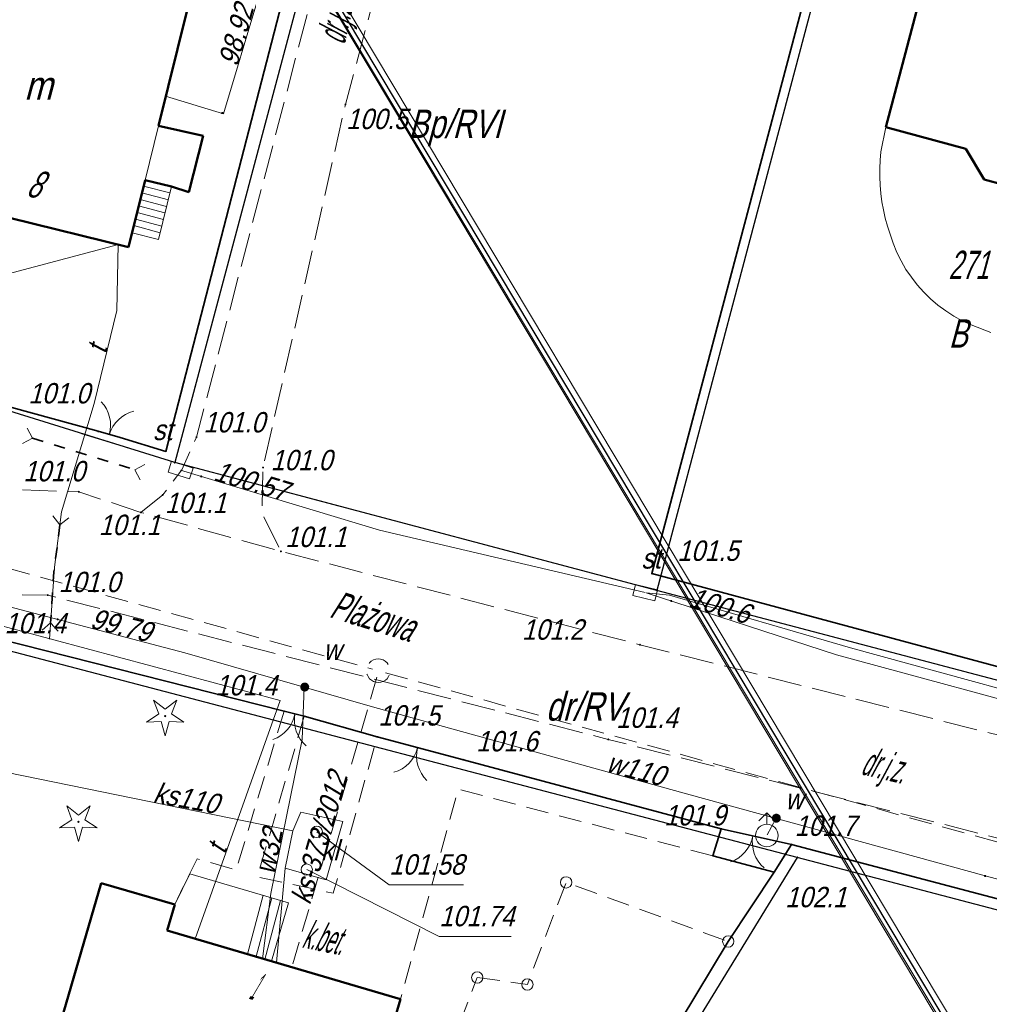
# Model space of a CAD drawing. Extents: x 6530721 to 6531385, y 5978377 to 5979143.
# Tile 21 of 146: x 6530794 to 6530837, y 5978806 to 5978850. Entities that reach past the tile are written whole.
import ezdxf
from ezdxf.enums import TextEntityAlignment as Align

# ---------------------------------------------------------------- set-up
doc = ezdxf.new("R2010")
doc.units = 0
for name, pattern in [('AB_rokocin 2014-08-13 AC2004$0$1.0_0.5', [1.5, 1, -0.5]), ('AB_rokocin 2014-08-13 AC2004$0$1.5_0.5', [2, 1.5, -0.5]), ('AB_rokocin 2014-08-13 AC2004$0$ib05_500', [1, 0.5, -0.5]), ('AB_rokocin 2014-08-13 AC2004$0$l217_500', [2, 1.5, -0.5]), ('AB_rokocin 2014-08-13 AC2004$0$l219_500', [0]), ('AB_rokocin 2014-08-13 AC2004$0$mz1.0_0.5', [1.5, 1, -0.5])]:
    doc.linetypes.add(name, pattern=pattern)
for name, color, linetype, lineweight in [('AB-wymiarowa', 7, 'Continuous', 30), ('AB_rokocin 2014-08-13 AC2004$0$!arkusz4', 7, 'Continuous', 18), ('AB_rokocin 2014-08-13 AC2004$0$203-Punkt załamania granicy działki nie stabilizowany', 7, 'Continuous', 18), ('AB_rokocin 2014-08-13 AC2004$0$209-Opis konturu klasyfikacyjnego', 7, 'Continuous', 18), ('AB_rokocin 2014-08-13 AC2004$0$211-Nr działki', 7, 'Continuous', 18), ('AB_rokocin 2014-08-13 AC2004$0$217-Granica konturu klasyfikcyjnego', 7, 'Continuous', 18), ('AB_rokocin 2014-08-13 AC2004$0$219-Linia granicy', 7, 'Continuous', 18), ('AB_rokocin 2014-08-13 AC2004$0$238-Punkt adresowy budynku', 7, 'Continuous', 18), ('AB_rokocin 2014-08-13 AC2004$0$312-Budynek', 7, 'Continuous', 18), ('AB_rokocin 2014-08-13 AC2004$0$312-Numer ewidencyjny budynku-Atr124', 7, 'Continuous', 18), ('AB_rokocin 2014-08-13 AC2004$0$320-część budynku wyodrębniona ze względu na liczbę kondygnacji naziemnych (powierzchnia)', 7, 'Continuous', 18), ('AB_rokocin 2014-08-13 AC2004$0$346-Wiata obrys', 7, 'Continuous', 18), ('AB_rokocin 2014-08-13 AC2004$0$346-Wiata słupy symb.', 7, 'Continuous', 18), ('AB_rokocin 2014-08-13 AC2004$0$352-schody (powierzchnia)', 7, 'Continuous', 18), ('AB_rokocin 2014-08-13 AC2004$0$432-Jezdnia', 7, 'Continuous', 18), ('AB_rokocin 2014-08-13 AC2004$0$433-Chodnik', 7, 'Continuous', 18), ('AB_rokocin 2014-08-13 AC2004$0$621-Punkt rzędnej przewodu-SWPOD', 7, 'Continuous', 18), ('AB_rokocin 2014-08-13 AC2004$0$621-Punkt rzędnej przewodu-SWPOD-Atr2', 7, 'Continuous', 18), ('AB_rokocin 2014-08-13 AC2004$0$625-Punkt rzędnej przewodu-SEPOD', 7, 'Continuous', 18), ('AB_rokocin 2014-08-13 AC2004$0$625-Punkt rzędnej przewodu-SEPOD-Atr2', 7, 'Continuous', 18), ('AB_rokocin 2014-08-13 AC2004$0$685-Osadnik kanal. lokalnej szambo - obrys-SK', 7, 'Continuous', 18), ('AB_rokocin 2014-08-13 AC2004$0$685-Osadnik kanal. lokalnej szambo - obrys-SK-Atr17', 7, 'Continuous', 18), ('AB_rokocin 2014-08-13 AC2004$0$905-Brama w ogrodzeniu', 7, 'Continuous', 18), ('AB_rokocin 2014-08-13 AC2004$0$994-Nazwa ulicy', 7, 'Continuous', 18), ('AB_rokocin 2014-08-13 AC2004$0$chodnik (powierzchnia)', 7, 'Continuous', 18), ('AB_rokocin 2014-08-13 AC2004$0$drzewo iglaste (punkt)', 7, 'Continuous', 18), ('AB_rokocin 2014-08-13 AC2004$0$hydrant (punkt)-SW', 7, 'Continuous', 18), ('AB_rokocin 2014-08-13 AC2004$0$jezdnia (powierzchnia)', 7, 'Continuous', 18), ('AB_rokocin 2014-08-13 AC2004$0$ogrodzenie trwałe (linia)', 7, 'Continuous', 18), ('AB_rokocin 2014-08-13 AC2004$0$przepust (linia)', 7, 'Continuous', 18), ('AB_rokocin 2014-08-13 AC2004$0$przepust (linia) - symbol', 7, 'Continuous', 18), ('AB_rokocin 2014-08-13 AC2004$0$przewód elektroenergetyczny (linia)-SEPOD', 7, 'Continuous', 18), ('AB_rokocin 2014-08-13 AC2004$0$przewód kanalizacyjny (linia)-SK', 7, 'Continuous', 18), ('AB_rokocin 2014-08-13 AC2004$0$przewód kanalizacyjny (linia)-SK-Atr1', 7, 'Continuous', 18), ('AB_rokocin 2014-08-13 AC2004$0$przewód kanalizacyjny - projektowany (linia)-SK', 7, 'Continuous', 18), ('AB_rokocin 2014-08-13 AC2004$0$przewód kanalizacyjny - projektowany (linia)-SK-Atr1', 7, 'Continuous', 18), ('AB_rokocin 2014-08-13 AC2004$0$przewód telekomunikacyjny (linia)-STPOD', 7, 'Continuous', 18), ('AB_rokocin 2014-08-13 AC2004$0$przewód telekomunikacyjny (linia)-STPOD-Atr1', 7, 'Continuous', 18), ('AB_rokocin 2014-08-13 AC2004$0$przewód wodociągowy (linia)-SW', 7, 'Continuous', 18), ('AB_rokocin 2014-08-13 AC2004$0$przewód wodociągowy (linia)-SW-Atr1', 7, 'Continuous', 18), ('AB_rokocin 2014-08-13 AC2004$0$punkt wysokościowy naturalny', 7, 'Continuous', 18), ('AB_rokocin 2014-08-13 AC2004$0$punkt wysokościowy naturalny-Atr2', 7, 'Continuous', 18), ('AB_rokocin 2014-08-13 AC2004$0$szafa sterownicza (punkt)-SE', 7, 'Continuous', 18), ('AB_rokocin 2014-08-13 AC2004$0$szafa sterownicza (punkt)-SE-Atr17', 7, 'Continuous', 18), ('AB_rokocin 2014-08-13 AC2004$0$właz (punkt)-SK', 7, 'Continuous', 18), ('AB_rokocin 2014-08-13 AC2004$0$właz (punkt)-SK-Atr2', 7, 'Continuous', 18), ('AB_rokocin 2014-08-13 AC2004$0$zasuwa (punkt)-SW', 7, 'Continuous', 18), ('AB_rokocin 2014-08-13 AC2004$0$zasuwa (punkt)-SW-Atr17', 7, 'Continuous', 18)]:
    doc.layers.add(name, color=color, linetype=linetype, lineweight=lineweight)
doc.styles.add('AB_rokocin 2014-08-13 AC2004$0$Standard', font='txt')
doc.linetypes.add('AB_rokocin 2014-08-13 AC2004$0$902-500', pattern='A,3.75,0,[1,ksztalty.shx,S=0.5,R=0,X=0,Y=0],3.75', length=7.5)

# ---------------------------------------------------------------- blocks, each defined once
blk = doc.blocks.new('AB_rokocin 2014-08-13 AC2004$0$PW01')
at = {"linetype": 'Continuous', "lineweight": 13}
h = blk.add_hatch(color=0, dxfattribs=at)
edge = h.paths.add_edge_path()
edge.add_arc((0, 0), 0.045, 0, 360)
blk = doc.blocks.new('AB_rokocin 2014-08-13 AC2004$0$621')
at = {"linetype": 'Continuous', "lineweight": 0}
h = blk.add_hatch(color=0, dxfattribs=at)
edge = h.paths.add_edge_path()
edge.add_arc((0, 0), 0.05, 0, 360)
blk = doc.blocks.new('AB_rokocin 2014-08-13 AC2004$0$OP011')
at = {"linetype": 'Continuous', "lineweight": 13}
h = blk.add_hatch(color=0, dxfattribs=at)
edge = h.paths.add_edge_path()
edge.add_arc((0, 0), 0.05, 0, 360)
at = {"color": 0, "linetype": 'Continuous', "lineweight": 13}
for p, q in [((-0.283, 0.093), (-0.512, 0.706)), ((-0.512, 0.706), (0, 0.299)), ((0, 0.299), (0.512, 0.706)), ((0.512, 0.706), (0.283, 0.093)), ((-0.828, -0.268), (-0.283, 0.093)), ((0.283, 0.093), (0.828, -0.268)), ((-0.175, -0.24), (-0.828, -0.268)), ((0, -0.87), (-0.175, -0.24)), ((0.175, -0.24), (0, -0.87)), ((0.828, -0.268), (0.175, -0.24))]:
    blk.add_line(p, q, dxfattribs=at)
blk = doc.blocks.new('AB_rokocin 2014-08-13 AC2004$0$905')
at = {"color": 0, "linetype": 'Continuous', "lineweight": 0}
for centre, start, end in [((-1.5, 0), 0, 60), ((1.5, 0), 120, 180)]:
    blk.add_arc(centre, 1.5, start, end, dxfattribs=at)
blk = doc.blocks.new('AB_rokocin 2014-08-13 AC2004$0$US19')
at = {"color": 0, "linetype": 'Continuous', "lineweight": 13}
for p, q in [((-0.5, -0.25), (-0.5, 0.25)), ((-0.5, 0.25), (0.5, 0.25)), ((0.5, -0.25), (0.5, 0.25)), ((-0.5, -0.25), (0.5, -0.25))]:
    blk.add_line(p, q, dxfattribs=at)
blk = doc.blocks.new('AB_rokocin 2014-08-13 AC2004$0$US25')
at = {"linetype": 'Continuous', "lineweight": 0}
h = blk.add_hatch(color=0, dxfattribs=at)
edge = h.paths.add_edge_path()
edge.add_arc((0, 0), 0.2, 0, 360)
blk = doc.blocks.new('AB_rokocin 2014-08-13 AC2004$0$US22')
at = {"color": 0, "linetype": 'Continuous', "lineweight": 13}
blk.add_circle((0, 0), 0.25, dxfattribs=at)
blk = doc.blocks.new('AB_rokocin 2014-08-13 AC2004$0$311')
at = {"color": 0, "linetype": 'Continuous', "lineweight": 0}
blk.add_circle((0, 0), 0.25, dxfattribs=at)
blk = doc.blocks.new('AB_rokocin 2014-08-13 AC2004$0$US02')
at = {"color": 0, "linetype": 'Continuous', "lineweight": 13}
for p, q in [((0, 1), (-0.353, 0.647)), ((0, 0.5), (0, 1)), ((0, 1), (0.354, 0.647))]:
    blk.add_line(p, q, dxfattribs=at)
blk.add_circle((0, 0), 0.5, dxfattribs=at)
blk = doc.blocks.new('AB_rokocin 2014-08-13 AC2004$0$IB05')
at = {"color": 0, "linetype": 'Continuous', "lineweight": 13}
for q in [(0.354, 0.354), (0.354, -0.354)]:
    blk.add_line((0, 0), q, dxfattribs=at)
blk = doc.blocks.new('AB_rokocin 2014-08-13 AC2004$0$203')
at = {"linetype": 'Continuous', "lineweight": 0}
h = blk.add_hatch(color=0, dxfattribs=at)
edge = h.paths.add_edge_path()
edge.add_arc((0, 0), 0.045, 0, 360)
blk = doc.blocks.new('AB_rokocin 2014-08-13 AC2004')
at = {"layer": 'AB_rokocin 2014-08-13 AC2004$0$!arkusz4', "color": 7, "linetype": 'Continuous', "lineweight": 0}
blk.add_lwpolyline([(6531015.946, 5978502.881), (6530759.65, 5978931.7), (6530925.765, 5979030.983), (6531182.061, 5978602.165)], close=True, dxfattribs=at)
blk.add_lwpolyline([(6530759.65, 5978931.7), (6530925.765, 5979030.983), (6531182.061, 5978602.165), (6531016.032, 5978503.224), (6530759.65, 5978931.7)], dxfattribs=at)
blk.add_lwpolyline([(6530759.65, 5978931.7), (6530925.765, 5979030.983), (6531182.061, 5978602.165), (6531016.032, 5978503.224), (6530759.65, 5978931.7)], dxfattribs=at)
at = {"layer": 'AB_rokocin 2014-08-13 AC2004$0$!arkusz4', "color": 7, "linetype": 'Continuous', "lineweight": 30}
blk.add_lwpolyline([(6531016.032, 5978503.224), (6530759.993, 5978931.613), (6530925.679, 5979030.64), (6531181.745, 5978602.254)], close=True, dxfattribs=at)
at = {"layer": 'AB_rokocin 2014-08-13 AC2004$0$!arkusz4', "color": 7, "linetype": 'Continuous', "lineweight": 18}
blk.add_lwpolyline([(6531016.118, 5978503.567), (6530760.336, 5978931.527), (6530925.593, 5979030.297), (6531181.375, 5978602.338)], close=True, dxfattribs=at)
at = {"layer": 'AB_rokocin 2014-08-13 AC2004$0$217-Granica konturu klasyfikcyjnego', "color": 3, "linetype": 'AB_rokocin 2014-08-13 AC2004$0$l217_500', "lineweight": 18, "flags": 128}
for points in [[(6530801.28, 5978830.24), (6530812.13, 5978870.95)], [(6530801.28, 5978830.24), (6530812.13, 5978870.95)], [(6530822.57, 5978824.6), (6530833.34, 5978865.22)], [(6530822.57, 5978824.6), (6530833.34, 5978865.22)], [(6530780, 5978836.87), (6530801.28, 5978830.24)], [(6530780, 5978836.87), (6530801.28, 5978830.24)], [(6530801.28, 5978830.24), (6530822.57, 5978824.6)], [(6530801.28, 5978830.24), (6530822.57, 5978824.6)], [(6530822.57, 5978824.6), (6530843.87, 5978818.97)], [(6530822.57, 5978824.6), (6530843.87, 5978818.97)], [(6530793.64, 5978822.02), (6530828.76, 5978812.81)], [(6530793.64, 5978822.02), (6530828.76, 5978812.81)], [(6530820.48, 5978799.28), (6530828.76, 5978812.81)], [(6530820.48, 5978799.28), (6530828.76, 5978812.81)], [(6530828.76, 5978812.81), (6530868.43, 5978802.39)], [(6530828.76, 5978812.81), (6530868.43, 5978802.39)]]:
    blk.add_lwpolyline(points, dxfattribs=at)
at = {"layer": 'AB_rokocin 2014-08-13 AC2004$0$219-Linia granicy', "color": 92, "linetype": 'AB_rokocin 2014-08-13 AC2004$0$l219_500', "lineweight": 30, "flags": 128}
for points in [[(6530812.13, 5978870.95), (6530801.28, 5978830.24)], [(6530812.13, 5978870.95), (6530801.28, 5978830.24)], [(6530833.34, 5978865.22), (6530822.57, 5978824.6)], [(6530833.34, 5978865.22), (6530822.57, 5978824.6)], [(6530801.28, 5978830.24), (6530780, 5978836.87)], [(6530801.28, 5978830.24), (6530780, 5978836.87)], [(6530822.57, 5978824.6), (6530801.28, 5978830.24)], [(6530822.57, 5978824.6), (6530801.28, 5978830.24)], [(6530843.87, 5978818.97), (6530822.57, 5978824.6)], [(6530843.87, 5978818.97), (6530822.57, 5978824.6)], [(6530828.76, 5978812.81), (6530793.64, 5978822.02)], [(6530828.76, 5978812.81), (6530793.64, 5978822.02)], [(6530828.76, 5978812.81), (6530820.48, 5978799.28)], [(6530828.76, 5978812.81), (6530820.48, 5978799.28)], [(6530868.43, 5978802.39), (6530828.76, 5978812.81)], [(6530868.43, 5978802.39), (6530828.76, 5978812.81)]]:
    blk.add_lwpolyline(points, dxfattribs=at)
at = {"layer": 'AB_rokocin 2014-08-13 AC2004$0$312-Budynek', "color": 250, "linetype": 'Continuous', "lineweight": 50, "flags": 128}
for points in [[(6530832.67, 5978845.05), (6530837.05, 5978861.58)], [(6530801.83, 5978850.21), (6530800.56, 5978845.11)], [(6530800.56, 5978845.11), (6530802.54, 5978844.66)], [(6530836.2, 5978844.09), (6530832.67, 5978845.05)], [(6530802.54, 5978844.66), (6530801.9, 5978842.17)], [(6530837.02, 5978842.73), (6530836.2, 5978844.09)], [(6530799.97, 5978842.71), (6530799.24, 5978839.75)], [(6530801.14, 5978842.43), (6530799.97, 5978842.71)], [(6530840.49, 5978841.79), (6530837.02, 5978842.73)], [(6530799.24, 5978839.75), (6530788.72, 5978842.34)], [(6530801.9, 5978842.17), (6530801.14, 5978842.43)], [(6530794.95, 5978801.07), (6530798.04, 5978811.67)], [(6530798.04, 5978811.67), (6530801.28, 5978810.73)], [(6530801.28, 5978810.73), (6530800.95, 5978809.58)], [(6530800.95, 5978809.58), (6530811.25, 5978806.56)], [(6530811.25, 5978806.56), (6530808.81, 5978798.27)]]:
    blk.add_lwpolyline(points, dxfattribs=at)
at = {"layer": 'AB_rokocin 2014-08-13 AC2004$0$320-część budynku wyodrębniona ze względu na liczbę kondygnacji naziemnych (powierzchnia)', "color": 7, "linetype": 'Continuous', "lineweight": 18, "flags": 128}
blk.add_lwpolyline([(6530800.56, 5978845.11), (6530799.97, 5978842.71), (6530801.14, 5978842.43), (6530801.9, 5978842.17), (6530802.54, 5978844.66)], close=True, dxfattribs=at)
at = {"layer": 'AB_rokocin 2014-08-13 AC2004$0$346-Wiata obrys', "color": 7, "linetype": 'AB_rokocin 2014-08-13 AC2004$0$1.0_0.5', "lineweight": 18, "flags": 128}
blk.add_lwpolyline([(6530814.64, 5978807.51), (6530816.85, 5978807.2), (6530818.56, 5978811.71), (6530825.72, 5978809.1), (6530821.52, 5978802.14), (6530813.74, 5978805.17)], close=True, dxfattribs=at)
at = {"layer": 'AB_rokocin 2014-08-13 AC2004$0$352-schody (powierzchnia)', "color": 252, "linetype": 'Continuous', "lineweight": 18}
for p, q in [((6530832.46, 5978843.96), (6530832.67, 5978845.05)), ((6530832.46, 5978843.96), (6530832.43, 5978843.59)), ((6530832.43, 5978843.59), (6530832.41, 5978843.22)), ((6530832.41, 5978843.22), (6530832.41, 5978842.85)), ((6530799.4, 5978840.38), (6530799.97, 5978842.71)), ((6530799.97, 5978842.71), (6530801.14, 5978842.43)), ((6530832.41, 5978842.85), (6530832.42, 5978842.49)), ((6530801, 5978841.84), (6530799.83, 5978842.15)), ((6530801.06, 5978842.14), (6530799.91, 5978842.44)), ((6530801.14, 5978842.43), (6530800.56, 5978840.09)), ((6530801.14, 5978842.43), (6530801.08, 5978842.45)), ((6530832.42, 5978842.49), (6530832.46, 5978842.12)), ((6530800.92, 5978841.55), (6530799.76, 5978841.86)), ((6530832.46, 5978842.12), (6530832.5, 5978841.75)), ((6530832.5, 5978841.75), (6530832.57, 5978841.39)), ((6530800.78, 5978840.97), (6530799.62, 5978841.28)), ((6530800.85, 5978841.26), (6530799.69, 5978841.57)), ((6530832.57, 5978841.39), (6530832.65, 5978841.03)), ((6530800.71, 5978840.68), (6530799.55, 5978840.99)), ((6530832.65, 5978841.03), (6530832.75, 5978840.68)), ((6530800.64, 5978840.38), (6530799.47, 5978840.7)), ((6530832.75, 5978840.68), (6530832.86, 5978840.32)), ((6530800.56, 5978840.09), (6530799.4, 5978840.38)), ((6530832.86, 5978840.32), (6530833, 5978839.92)), ((6530833, 5978839.92), (6530833.16, 5978839.52)), ((6530833.16, 5978839.52), (6530833.35, 5978839.14)), ((6530833.35, 5978839.14), (6530833.56, 5978838.77)), ((6530833.56, 5978838.77), (6530833.8, 5978838.42)), ((6530833.8, 5978838.42), (6530834.06, 5978838.09)), ((6530834.06, 5978838.09), (6530834.35, 5978837.76)), ((6530834.35, 5978837.76), (6530834.65, 5978837.47)), ((6530834.65, 5978837.47), (6530834.97, 5978837.19)), ((6530834.97, 5978837.19), (6530835.32, 5978836.94)), ((6530835.32, 5978836.94), (6530835.67, 5978836.7)), ((6530835.67, 5978836.7), (6530836.05, 5978836.5)), ((6530836.05, 5978836.5), (6530836.44, 5978836.32)), ((6530836.44, 5978836.32), (6530837.31, 5978835.98)), ((6530801.95, 5978812.09), (6530801.28, 5978810.73)), ((6530806.31, 5978810.81), (6530801.95, 5978812.09)), ((6530805.18, 5978811.15), (6530804.49, 5978808.54)), ((6530805.57, 5978811.03), (6530804.87, 5978808.43)), ((6530805.95, 5978810.91), (6530805.26, 5978808.31)), ((6530801.28, 5978810.73), (6530800.95, 5978809.58)), ((6530805.55, 5978808.23), (6530806.31, 5978810.81)), ((6530801.19, 5978809.51), (6530805.55, 5978808.23))]:
    blk.add_line(p, q, dxfattribs=at)
at = {"layer": 'AB_rokocin 2014-08-13 AC2004$0$685-Osadnik kanal. lokalnej szambo - obrys-SK', "color": 7, "linetype": 'Continuous', "lineweight": 18, "flags": 128}
blk.add_lwpolyline([(6530806.85, 5978814.81), (6530808.7, 5978814.39), (6530807.96, 5978811.82), (6530806.15, 5978812.33), (6530806.5, 5978813.98)], close=True, dxfattribs=at)
at = {"layer": 'AB_rokocin 2014-08-13 AC2004$0$chodnik (powierzchnia)', "color": 252, "linetype": 'AB_rokocin 2014-08-13 AC2004$0$mz1.0_0.5', "lineweight": 18, "flags": 128}
for points in [[(6530806.11, 5978819.26), (6530803.99, 5978812.25), (6530802.27, 5978812.75), (6530801.28, 5978810.73)], [(6530807, 5978819.05), (6530804.93, 5978811.95), (6530808.28, 5978811.23), (6530810.22, 5978818.13)], [(6530825.03, 5978812.88), (6530813.8, 5978815.82), (6530811.25, 5978806.56)]]:
    blk.add_lwpolyline(points, dxfattribs=at)
at = {"layer": 'AB_rokocin 2014-08-13 AC2004$0$jezdnia (powierzchnia)', "color": 252, "linetype": 'AB_rokocin 2014-08-13 AC2004$0$1.5_0.5', "lineweight": 18, "flags": 128}
for points in [[(6530799.79, 5978828.04), (6530800.75, 5978828.81), (6530801.6, 5978829.92), (6530802.24, 5978831.36), (6530809.29, 5978858.29), (6530812.17, 5978866.68), (6530814.78, 5978873.22)], [(6530821.39, 5978871.49), (6530820.14, 5978870.9), (6530818.59, 5978869.95), (6530816.5, 5978868.01), (6530814.78, 5978864.33), (6530811.34, 5978855.51), (6530808.82, 5978846.05), (6530805.18, 5978830.02), (6530805.14, 5978827.99), (6530805.97, 5978826.32)], [(6530871.69, 5978810.03), (6530848.53, 5978815.46), (6530821.82, 5978822.2), (6530805.97, 5978826.32), (6530799.79, 5978828.04), (6530797.05, 5978828.95), (6530790.01, 5978829.19), (6530783.88, 5978827.12), (6530779.82, 5978822.55), (6530768.85, 5978805.64), (6530755.714, 5978785.283)], [(6530758.884, 5978781.874), (6530771.98, 5978803.26), (6530780.99, 5978817.61), (6530784.32, 5978821.39), (6530790.55, 5978824.45), (6530795.68, 5978824.39), (6530820.42, 5978818.02), (6530846.9, 5978811.31), (6530870.7, 5978805.15)]]:
    blk.add_lwpolyline(points, dxfattribs=at)
at = {"layer": 'AB_rokocin 2014-08-13 AC2004$0$ogrodzenie trwałe (linia)', "color": 252, "linetype": 'AB_rokocin 2014-08-13 AC2004$0$902-500', "lineweight": 35, "flags": 128}
for points in [[(6530790.44, 5978877.11), (6530792.34, 5978876.51), (6530793.48, 5978876.24), (6530808.06, 5978872.47), (6530811.45, 5978871.61), (6530800.89, 5978830.73), (6530798.87, 5978831.34), (6530797.9, 5978831.62), (6530785.22, 5978835.1), (6530781.81, 5978836.06), (6530779.78, 5978836.64)], [(6530820.16, 5978799.84), (6530821.52, 5978802.14), (6530825.72, 5978809.1), (6530827.74, 5978812.16), (6530828.51, 5978813.38), (6530867.94, 5978802.98), (6530864.87, 5978797), (6530862.62, 5978793.09), (6530861.91, 5978791.71), (6530855.1, 5978778.29)]]:
    blk.add_lwpolyline(points, close=True, dxfattribs=at)
for points in [[(6530822.35, 5978825.34), (6530833.09, 5978865.85)], [(6530841.2, 5978860.45), (6530842.62, 5978862.98), (6530843.92, 5978862.65), (6530854.01, 5978860.07), (6530843.49, 5978819.65), (6530822.35, 5978825.34)], [(6530828.51, 5978813.38), (6530825.41, 5978814.07), (6530814.03, 5978817.12), (6530810.22, 5978818.13), (6530807, 5978819.05), (6530806.11, 5978819.26), (6530793.44, 5978822.47), (6530785.07, 5978818.97), (6530774.69, 5978802.1), (6530808.96, 5978780.85)], [(6530825.41, 5978814.07), (6530825.03, 5978812.88), (6530827.74, 5978812.16)]]:
    blk.add_lwpolyline(points, dxfattribs=at)
at = {"layer": 'AB_rokocin 2014-08-13 AC2004$0$przepust (linia)', "color": 7, "linetype": 'AB_rokocin 2014-08-13 AC2004$0$ib05_500', "lineweight": 35, "flags": 128}
for points in [[(6530795, 5978831.31), (6530799.52, 5978829.92)], [(6530796.21, 5978827.49), (6530795.95, 5978825.41), (6530795.8, 5978823.17)]]:
    blk.add_lwpolyline(points, dxfattribs=at)
at = {"layer": 'AB_rokocin 2014-08-13 AC2004$0$przewód elektroenergetyczny (linia)-SEPOD', "color": 1, "linetype": 'Continuous', "lineweight": 18, "flags": 128}
for points in [[(6530822.1, 5978824.49), (6530823.13, 5978824.38), (6530831.12, 5978822.06), (6530843.05, 5978818.79), (6530843.88, 5978822.23), (6530846.15, 5978830.33), (6530847.38, 5978834.91), (6530851.88, 5978851.09)], [(6530798.8, 5978839.86), (6530780.69, 5978835.06)], [(6530822.05, 5978824.5), (6530810.32, 5978827.25), (6530801.54, 5978829.9)], [(6530822.1, 5978824.49), (6530830.5, 5978821.75), (6530841.02, 5978818.9), (6530842.95, 5978818.27), (6530843.1, 5978818.95), (6530849.85, 5978816.91), (6530860.13, 5978813.79), (6530857.84, 5978806.22), (6530867.69, 5978803.51), (6530869.91, 5978802.78), (6530864.48, 5978792.03), (6530859.41, 5978781.88), (6530855.75, 5978774.52), (6530853.77, 5978770.75), (6530850.23, 5978764.97), (6530846.87, 5978758.78), (6530846.55, 5978758.11), (6530846.09, 5978758.43), (6530842.87, 5978753.25), (6530839.14, 5978747.13), (6530833.08, 5978737.43)]]:
    blk.add_lwpolyline(points, dxfattribs=at)
at = {"layer": 'AB_rokocin 2014-08-13 AC2004$0$przewód kanalizacyjny (linia)-SK', "color": 34, "linetype": 'Continuous', "lineweight": 18, "flags": 128}
for points in [[(6530806.5, 5978813.98), (6530792.43, 5978816.86), (6530790.78, 5978817.36), (6530788.54, 5978814.36)], [(6530805.77, 5978808.17), (6530806.15, 5978812.33)]]:
    blk.add_lwpolyline(points, dxfattribs=at)
at = {"layer": 'AB_rokocin 2014-08-13 AC2004$0$przewód kanalizacyjny - projektowany (linia)-SK', "color": 32, "linetype": 'AB_rokocin 2014-08-13 AC2004$0$1.0_0.5', "lineweight": 18, "flags": 128}
for points in [[(6530793.91, 5978825.58), (6530810.01, 5978821.12)], [(6530810.59, 5978820.96), (6530861.14, 5978806.98)], [(6530810.21, 5978820.76), (6530809.01, 5978816.67)], [(6530808.89, 5978816.26), (6530806.45, 5978807.97)]]:
    blk.add_lwpolyline(points, dxfattribs=at)
blk.add_lwpolyline([(6530810.58, 5978820.63), (6530810.49, 5978820.57), (6530810.38, 5978820.54), (6530810.27, 5978820.53), (6530810.17, 5978820.54), (6530810.06, 5978820.57), (6530809.97, 5978820.63), (6530809.88, 5978820.7), (6530809.82, 5978820.79), (6530809.77, 5978820.88), (6530809.75, 5978820.99), (6530809.75, 5978821.1), (6530809.77, 5978821.21), (6530809.82, 5978821.31), (6530809.88, 5978821.4), (6530809.96, 5978821.47), (6530810.05, 5978821.53), (6530810.16, 5978821.56), (6530810.27, 5978821.57), (6530810.37, 5978821.56), (6530810.48, 5978821.53), (6530810.57, 5978821.47), (6530810.66, 5978821.4), (6530810.72, 5978821.31), (6530810.77, 5978821.22), (6530810.79, 5978821.11), (6530810.79, 5978821), (6530810.77, 5978820.89), (6530810.72, 5978820.79), (6530810.66, 5978820.7)], close=True, dxfattribs=at)
at = {"layer": 'AB_rokocin 2014-08-13 AC2004$0$przewód telekomunikacyjny (linia)-STPOD', "color": 30, "linetype": 'Continuous', "lineweight": 18, "flags": 128}
for points in [[(6530795.76, 5978822.45), (6530795.97, 5978825.63), (6530796.28, 5978828.06), (6530797.73, 5978832.85), (6530798.73, 5978836.96), (6530798.78, 5978839.86)], [(6530760.549, 5978780.085), (6530762.01, 5978782.46), (6530767.89, 5978791.79), (6530774.16, 5978801.97), (6530781.87, 5978814.38), (6530784.63, 5978819), (6530793.07, 5978823.18), (6530805.93, 5978819.73)], [(6530805.93, 5978819.73), (6530802.19, 5978809.22)]]:
    blk.add_lwpolyline(points, dxfattribs=at)
at = {"layer": 'AB_rokocin 2014-08-13 AC2004$0$przewód wodociągowy (linia)-SW', "color": 5, "linetype": 'Continuous', "lineweight": 18, "flags": 128}
for points in [[(6530812.77, 5978876.39), (6530811.66, 5978872.59), (6530808.19, 5978861.72), (6530806.46, 5978855.78), (6530803.44, 5978845.64), (6530800.88, 5978846.42)], [(6530759.517, 5978781.194), (6530761.21, 5978784.57), (6530766.24, 5978793.09), (6530770.87, 5978801.46), (6530775.73, 5978808.86), (6530778.55, 5978813.25), (6530782.85, 5978819.76), (6530793.31, 5978824.05), (6530801.73, 5978821.84), (6530810.01, 5978819.45), (6530823.87, 5978815.61), (6530837.12, 5978811.98), (6530847.75, 5978809.14), (6530852.33, 5978807.92), (6530860.77, 5978805.64), (6530868.5, 5978803.61)], [(6530805.16, 5978808.34), (6530805.53, 5978811.21), (6530806.91, 5978818.02), (6530807, 5978820.32)], [(6530827.82, 5978814.52), (6530827.44, 5978813.81)]]:
    blk.add_lwpolyline(points, dxfattribs=at)
at = {"layer": 'AB_rokocin 2014-08-13 AC2004$0$właz (punkt)-SK-Atr2', "color": 34, "linetype": 'ByBlock', "flags": 128}
for points in [[(6530807.55, 5978813.94), (6530810.75, 5978811.6), (6530814.024, 5978811.6)], [(6530807.11, 5978812.27), (6530812.96, 5978809.32), (6530816.132, 5978809.32)]]:
    blk.add_lwpolyline(points, dxfattribs=at)
at = {"layer": 'AB_rokocin 2014-08-13 AC2004$0$203-Punkt załamania granicy działki nie stabilizowany', "color": 7, "linetype": 'Continuous', "lineweight": 18, "rotation": 171.887}
for p in [(6530801.28, 5978830.24), (6530822.57, 5978824.6), (6530828.76, 5978812.81)]:
    blk.add_blockref('AB_rokocin 2014-08-13 AC2004$0$203', p, dxfattribs=at)
at = {"layer": 'AB_rokocin 2014-08-13 AC2004$0$346-Wiata słupy symb.', "color": 7, "linetype": 'Continuous', "lineweight": 18}
for p in [(6530818.56, 5978811.71), (6530825.72, 5978809.1), (6530814.64, 5978807.51), (6530816.85, 5978807.2)]:
    blk.add_blockref('AB_rokocin 2014-08-13 AC2004$0$311', p, dxfattribs=at)
at = {"layer": 'AB_rokocin 2014-08-13 AC2004$0$621-Punkt rzędnej przewodu-SWPOD', "color": 5, "linetype": 'Continuous', "lineweight": 18}
for p in [(6530803.38, 5978845.67), (6530796.11, 5978823.32), (6530837.06, 5978811.99)]:
    blk.add_blockref('AB_rokocin 2014-08-13 AC2004$0$621', p, dxfattribs=at)
at = {"layer": 'AB_rokocin 2014-08-13 AC2004$0$625-Punkt rzędnej przewodu-SEPOD', "color": 1, "linetype": 'Continuous', "lineweight": 18}
for p, rotation in [((6530802.45, 5978829.63), 359.799), ((6530823.2, 5978824.13), 0.096)]:
    blk.add_blockref('AB_rokocin 2014-08-13 AC2004$0$621', p, dxfattribs=dict(at, rotation=rotation))
at = {"layer": 'AB_rokocin 2014-08-13 AC2004$0$905-Brama w ogrodzeniu', "color": 252, "linetype": 'Continuous', "lineweight": 35}
for p, rotation in [((6530798.39, 5978831.47), 343.667), ((6530806.59, 5978819.15), 169.4), ((6530812, 5978817.65), 166.104), ((6530826.8, 5978813.76), 169.673)]:
    blk.add_blockref('AB_rokocin 2014-08-13 AC2004$0$905', p, dxfattribs=dict(at, rotation=rotation))
at = {"layer": 'AB_rokocin 2014-08-13 AC2004$0$drzewo iglaste (punkt)', "color": 94, "linetype": 'Continuous', "lineweight": 13, "rotation": 359.964}
for p in [(6530800.86, 5978819.05), (6530797.03, 5978814.38)]:
    blk.add_blockref('AB_rokocin 2014-08-13 AC2004$0$OP011', p, dxfattribs=at)
at = {"layer": 'AB_rokocin 2014-08-13 AC2004$0$hydrant (punkt)-SW', "color": 7, "linetype": 'Continuous', "lineweight": 18}
blk.add_blockref('AB_rokocin 2014-08-13 AC2004$0$US02', (6530827.42, 5978813.78), dxfattribs=at)
at = {"layer": 'AB_rokocin 2014-08-13 AC2004$0$przepust (linia) - symbol', "color": 7, "linetype": 'Continuous', "lineweight": 35}
for p, rotation in [((6530795, 5978831.31), 162.9059999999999), ((6530799.52, 5978829.92), 342.906), ((6530796.21, 5978827.49), 82.87499999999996), ((6530795.8, 5978823.17), 266.169)]:
    blk.add_blockref('AB_rokocin 2014-08-13 AC2004$0$IB05', p, dxfattribs=dict(at, rotation=rotation))
at = {"layer": 'AB_rokocin 2014-08-13 AC2004$0$punkt wysokościowy naturalny', "color": 7, "linetype": 'Continuous', "lineweight": 13}
for p in [(6530808.82, 5978846.05), (6530797.9, 5978831.62), (6530802.24, 5978831.36), (6530805.18, 5978830.02), (6530797.05, 5978828.95), (6530800.75, 5978828.81), (6530799.79, 5978828.04), (6530805.97, 5978826.32), (6530822.35, 5978825.34), (6530795.68, 5978824.39), (6530821.82, 5978822.2), (6530806.11, 5978819.26), (6530810.22, 5978818.13), (6530820.42, 5978818.02), (6530814.03, 5978817.12), (6530825.41, 5978814.07), (6530828.51, 5978813.38), (6530827.74, 5978812.16)]:
    blk.add_blockref('AB_rokocin 2014-08-13 AC2004$0$PW01', p, dxfattribs=at)
at = {"layer": 'AB_rokocin 2014-08-13 AC2004$0$szafa sterownicza (punkt)-SE', "color": 7, "linetype": 'Continuous', "lineweight": 18}
for p, rotation in [((6530801.54, 5978829.91), 342.456), ((6530822.05, 5978824.5), 346.02)]:
    blk.add_blockref('AB_rokocin 2014-08-13 AC2004$0$US19', p, dxfattribs=dict(at, rotation=rotation))
at = {"layer": 'AB_rokocin 2014-08-13 AC2004$0$właz (punkt)-SK', "color": 7, "linetype": 'Continuous', "lineweight": 18}
for p in [(6530807.55, 5978813.94), (6530807.11, 5978812.27)]:
    blk.add_blockref('AB_rokocin 2014-08-13 AC2004$0$US22', p, dxfattribs=at)
at = {"layer": 'AB_rokocin 2014-08-13 AC2004$0$zasuwa (punkt)-SW', "color": 7, "linetype": 'Continuous', "lineweight": 13}
for p, rotation in [((6530807.02, 5978820.33), 345.008), ((6530827.84, 5978814.54), 347.962)]:
    blk.add_blockref('AB_rokocin 2014-08-13 AC2004$0$US25', p, dxfattribs=dict(at, rotation=rotation))
at = {"layer": 'AB_rokocin 2014-08-13 AC2004$0$209-Opis konturu klasyfikacyjnego', "color": 3, "linetype": 'Continuous', "lineweight": 20, "style": 'AB_rokocin 2014-08-13 AC2004$0$Standard', "oblique": 15}
for s, width, p in [('Bp/RVI', 0.775, (6530811.6, 5978844.57)), ('B', 0.741, (6530835.45, 5978835.31)), ('dr/RV', 0.802, (6530817.66, 5978818.85))]:
    blk.add_text(s, height=1.25, dxfattribs=dict(at, width=width)).set_placement(p)
at = {"layer": 'AB_rokocin 2014-08-13 AC2004$0$211-Nr działki', "color": 92, "linetype": 'Continuous', "lineweight": 30, "style": 'AB_rokocin 2014-08-13 AC2004$0$Standard', "oblique": 15, "width": 0.635}
blk.add_text('271', height=1.25, dxfattribs=at).set_placement((6530835.44, 5978838.34))
at = {"layer": 'AB_rokocin 2014-08-13 AC2004$0$238-Punkt adresowy budynku', "color": 7, "linetype": 'Continuous', "lineweight": 20, "style": 'AB_rokocin 2014-08-13 AC2004$0$Standard', "oblique": 15, "width": 0.628}
blk.add_text('8', height=1.25, rotation=344.703, dxfattribs=at).set_placement((6530794.98, 5978841.95), align=Align.CENTER)
at = {"layer": 'AB_rokocin 2014-08-13 AC2004$0$238-Punkt adresowy budynku', "color": 7, "linetype": 'Continuous', "lineweight": 20, "style": 'AB_rokocin 2014-08-13 AC2004$0$Standard', "oblique": 15, "width": 0.24}
blk.add_text('1', height=1.25, rotation=344.434, dxfattribs=at).set_placement((6530804.97, 5978807.75), align=Align.TOP_CENTER)
at = {"layer": 'AB_rokocin 2014-08-13 AC2004$0$312-Numer ewidencyjny budynku-Atr124', "color": 7, "linetype": 'ByBlock', "lineweight": 20, "style": 'AB_rokocin 2014-08-13 AC2004$0$Standard', "oblique": 15, "width": 0.896}
blk.add_text('m', height=1.25, dxfattribs=at).set_placement((6530795.26, 5978846.88), align=Align.MIDDLE_CENTER)
at = {"layer": 'AB_rokocin 2014-08-13 AC2004$0$432-Jezdnia', "color": 7, "linetype": 'Continuous', "lineweight": 20, "style": 'AB_rokocin 2014-08-13 AC2004$0$Standard', "oblique": 15, "width": 0.467}
for rotation, p in [(77.258, (6530808.78, 5978848.66)), (346.712, (6530831.53, 5978816.49))]:
    blk.add_text('dr.j.z.', height=1.25, rotation=rotation, dxfattribs=at).set_placement(p)
at = {"layer": 'AB_rokocin 2014-08-13 AC2004$0$433-Chodnik', "color": 252, "linetype": 'Continuous', "lineweight": 20, "style": 'AB_rokocin 2014-08-13 AC2004$0$Standard', "oblique": 15, "width": 0.438}
blk.add_text('k.bet.', height=1.25, rotation=348.758, dxfattribs=at).set_placement((6530806.86, 5978808.84))
at = {"layer": 'AB_rokocin 2014-08-13 AC2004$0$621-Punkt rzędnej przewodu-SWPOD-Atr2', "color": 5, "linetype": 'ByBlock', "lineweight": 20, "style": 'AB_rokocin 2014-08-13 AC2004$0$Standard', "oblique": 15, "width": 0.9}
for s, rotation, p in [('98.92', 74.134, (6530804.05, 5978847.68)), ('99.79', 346.111, (6530797.5, 5978822.95))]:
    blk.add_text(s, height=0.9, rotation=rotation, dxfattribs=at).set_placement(p)
at = {"layer": 'AB_rokocin 2014-08-13 AC2004$0$625-Punkt rzędnej przewodu-SEPOD-Atr2', "color": 1, "linetype": 'ByBlock', "lineweight": 20, "style": 'AB_rokocin 2014-08-13 AC2004$0$Standard', "oblique": 15, "width": 0.9}
for s, rotation, p in [('100.57', 343.251, (6530802.95, 5978829.47)), ('100.6', 342.861, (6530823.93, 5978823.9))]:
    blk.add_text(s, height=0.9, rotation=rotation, dxfattribs=at).set_placement(p)
at = {"layer": 'AB_rokocin 2014-08-13 AC2004$0$685-Osadnik kanal. lokalnej szambo - obrys-SK-Atr17', "color": 7, "linetype": 'ByBlock', "lineweight": 20, "style": 'AB_rokocin 2014-08-13 AC2004$0$Standard', "oblique": 15, "width": 0.9}
blk.add_text('kl', height=0.9, dxfattribs=at).set_placement((6530807.73, 5978812.68))
at = {"layer": 'AB_rokocin 2014-08-13 AC2004$0$994-Nazwa ulicy', "color": 7, "linetype": 'Continuous', "lineweight": 20, "style": 'AB_rokocin 2014-08-13 AC2004$0$Standard', "oblique": 15, "width": 0.591}
blk.add_text('Plażowa', height=1.25, rotation=342.653, dxfattribs=at).set_placement((6530808.07, 5978823.43))
at = {"layer": 'AB_rokocin 2014-08-13 AC2004$0$przewód kanalizacyjny (linia)-SK-Atr1', "color": 34, "linetype": 'ByBlock', "lineweight": 20, "style": 'AB_rokocin 2014-08-13 AC2004$0$Standard', "oblique": 15, "width": 0.9}
blk.add_text('ks110', height=0.9, rotation=349.426, dxfattribs=at).set_placement((6530800.29, 5978815.25))
at = {"layer": 'AB_rokocin 2014-08-13 AC2004$0$przewód kanalizacyjny - projektowany (linia)-SK-Atr1', "color": 34, "linetype": 'ByBlock', "lineweight": 20, "style": 'AB_rokocin 2014-08-13 AC2004$0$Standard', "oblique": 15, "width": 0.9}
blk.add_text('ks-373/2012', height=0.9, rotation=73.649, dxfattribs=at).set_placement((6530807.25, 5978810.68))
at = {"layer": 'AB_rokocin 2014-08-13 AC2004$0$przewód telekomunikacyjny (linia)-STPOD-Atr1', "color": 30, "linetype": 'ByBlock', "lineweight": 20, "style": 'AB_rokocin 2014-08-13 AC2004$0$Standard', "oblique": 15, "width": 0.9}
for rotation, p in [(76.945, (6530798.25, 5978835)), (71.054, (6530803.51, 5978812.91))]:
    blk.add_text('t', height=0.9, rotation=rotation, dxfattribs=at).set_placement(p)
at = {"layer": 'AB_rokocin 2014-08-13 AC2004$0$przewód wodociągowy (linia)-SW-Atr1', "color": 5, "linetype": 'ByBlock', "lineweight": 20, "style": 'AB_rokocin 2014-08-13 AC2004$0$Standard', "oblique": 15, "width": 0.9}
for s, rotation, p in [('w110', 345.379, (6530820.28, 5978816.6)), ('w32', 79.479, (6530805.69, 5978812.01))]:
    blk.add_text(s, height=0.9, rotation=rotation, dxfattribs=at).set_placement(p)
at = {"layer": 'AB_rokocin 2014-08-13 AC2004$0$punkt wysokościowy naturalny-Atr2', "color": 252, "linetype": 'ByBlock', "lineweight": 20, "style": 'AB_rokocin 2014-08-13 AC2004$0$Standard', "oblique": 15, "width": 0.9}
for s, p in [('100.5', (6530808.85, 5978844.96)), ('101.0', (6530794.82, 5978832.85)), ('101.0', (6530802.55, 5978831.57)), ('101.0', (6530805.52, 5978829.9)), ('101.0', (6530794.6, 5978829.41)), ('101.1', (6530800.85, 5978828.01)), ('101.1', (6530797.93, 5978827.04)), ('101.1', (6530806.16, 5978826.51)), ('101.5', (6530823.47, 5978825.9)), ('101.0', (6530796.16, 5978824.52)), ('101.4', (6530793.77, 5978822.7)), ('101.2', (6530816.61, 5978822.42)), ('101.4', (6530803.08, 5978819.96)), ('101.5', (6530810.27, 5978818.63)), ('101.4', (6530820.77, 5978818.53)), ('101.6', (6530814.59, 5978817.49)), ('101.9', (6530822.89, 5978814.22)), ('101.7', (6530828.65, 5978813.76)), ('102.1', (6530828.23, 5978810.61))]:
    blk.add_text(s, height=0.9, dxfattribs=at).set_placement(p)
at = {"layer": 'AB_rokocin 2014-08-13 AC2004$0$szafa sterownicza (punkt)-SE-Atr17', "color": 7, "linetype": 'ByBlock', "lineweight": 20, "style": 'AB_rokocin 2014-08-13 AC2004$0$Standard', "oblique": 15, "width": 0.9}
for p in [(6530800.32, 5978831.23), (6530821.88, 5978825.56)]:
    blk.add_text('st', height=0.9, dxfattribs=at).set_placement(p)
at = {"layer": 'AB_rokocin 2014-08-13 AC2004$0$właz (punkt)-SK-Atr2', "color": 34, "linetype": 'ByBlock', "lineweight": 20, "style": 'AB_rokocin 2014-08-13 AC2004$0$Standard', "oblique": 15, "width": 0.9}
for s, p in [('101.58', (6530810.75, 5978812.05)), ('101.74', (6530812.96, 5978809.77))]:
    blk.add_text(s, height=0.9, dxfattribs=at).set_placement(p)
at = {"layer": 'AB_rokocin 2014-08-13 AC2004$0$zasuwa (punkt)-SW-Atr17', "color": 7, "linetype": 'ByBlock', "lineweight": 20, "style": 'AB_rokocin 2014-08-13 AC2004$0$Standard', "oblique": 15, "width": 0.9}
for p in [(6530807.84, 5978821.53), (6530828.23, 5978814.93)]:
    blk.add_text('w', height=0.9, dxfattribs=at).set_placement(p)

msp = doc.modelspace()

# ---------------------------------------------------------------- block references
at = {"layer": 'AB-wymiarowa'}
msp.add_blockref('AB_rokocin 2014-08-13 AC2004', (0, 0), dxfattribs=at)

doc.saveas('drawing.dxf')
